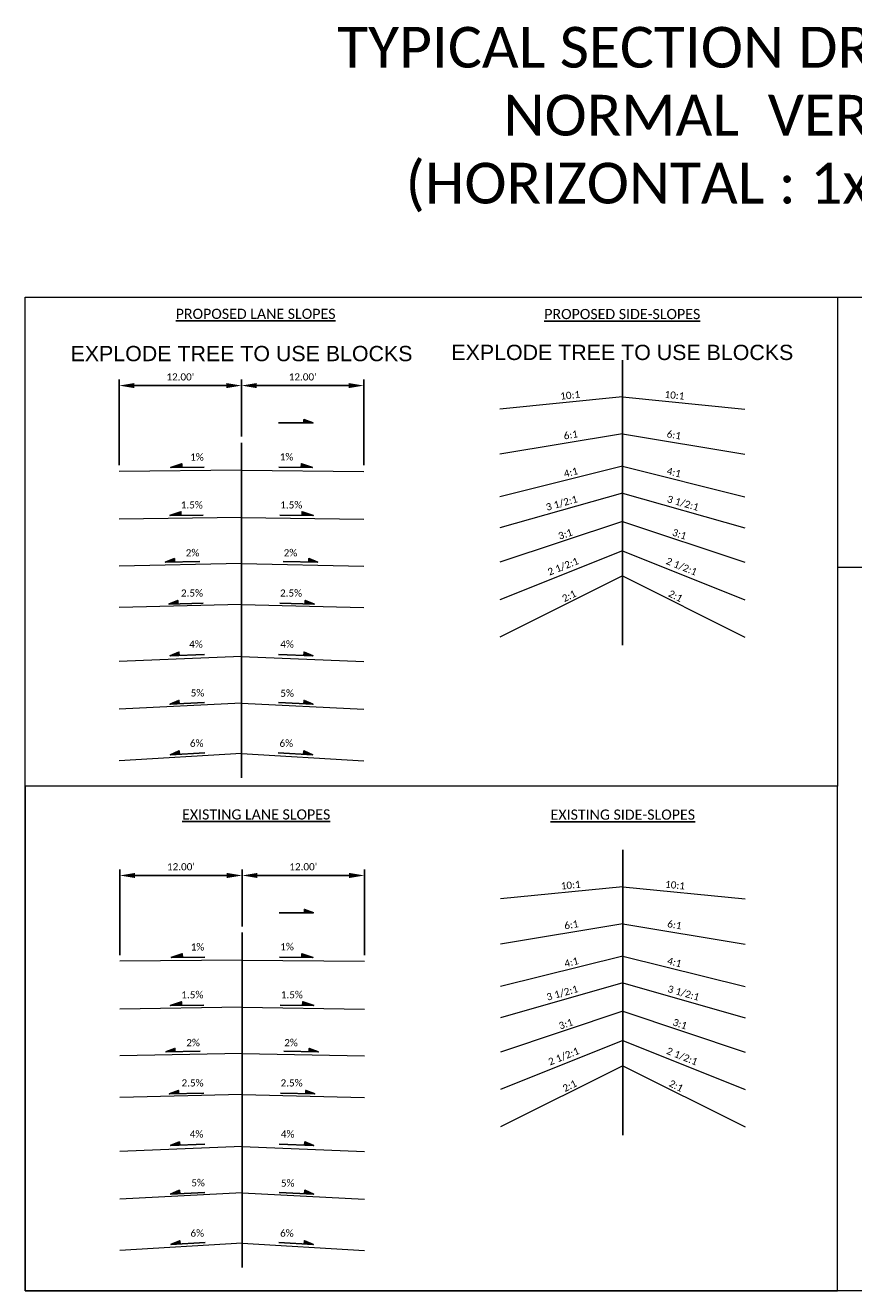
# Model space of a CAD drawing. Extents: x 3480 to 4622, y 4336 to 4703.
# Tile 7 of 33: x 3480 to 3561, y 4579 to 4703. Entities that reach past the tile are written whole.
import ezdxf
from ezdxf.enums import TextEntityAlignment as Align

# ---------------------------------------------------------------- set-up
doc = ezdxf.new("R2010")
doc.units = 0
doc.header["$MEASUREMENT"] = 0
doc.layers.get('Defpoints').update_dxf_attribs({"lineweight": 25})
doc.layers.add('E_MISC_TYPS', color=252, linetype='Continuous', lineweight=25)
doc.layers.add('P_MISC_TYPS', color=7, linetype='Continuous', lineweight=25)
doc.layers.add('P_MISC_NoPlot', color=7, linetype='Continuous', lineweight=18, plot=False)
doc.layers.add('P_MISC_TXT', color=7, linetype='Continuous')
doc.styles.add('CalibriLight', font='calibril.ttf')
doc.styles.get("Standard").update_dxf_attribs({"font": 'arial.ttf'})
doc.dimstyles.new('Plan_Bearing$0', dxfattribs={"dimtxt": 0.07, "dimasz": 0.15, "dimexe": 0.06, "dimexo": 0.06, "dimgap": 0.05, "dimtad": 1, "dimzin": 0, "dimdsep": 46, "dimtxsty": 'CalibriLight', "dimcen": 0.09, "dimclrd": 256, "dimclre": 256, "dimclrt": 256, "dimaunit": 1, "dimadec": 3, "dimazin": 2, "dimtfac": 1, "dimtofl": 0, "dimtmove": 0, "dimatfit": 3, "dimfxl": 1, "dimtolj": 1, "dimtzin": 0, "dimlwd": -1, "dimlwe": -1, "dimarcsym": 0})

# ---------------------------------------------------------------- blocks, each defined once
blk = doc.blocks.new('*D134')
at = {"layer": 'Defpoints', "color": 0, "transparency": 16777216}
for p in [(3488.92, 4619.9), (3500.92, 4614.29), (3488.92, 4611.48)]:
    blk.add_point(p, dxfattribs=at)
at = {"layer": 'P_MISC_TYPS', "transparency": 16777216}
for p, q in [((3488.92, 4612.08), (3488.92, 4620.5)), ((3500.92, 4614.89), (3500.92, 4620.5)), ((3499.42, 4619.9), (3490.42, 4619.9))]:
    blk.add_line(p, q, dxfattribs=at)
for points in [[(3490.42, 4620.15), (3490.42, 4619.65), (3488.92, 4619.9)], [(3499.42, 4620.15), (3499.42, 4619.65), (3500.92, 4619.9)]]:
    blk.add_solid(points, dxfattribs=at)
at = {"layer": 'P_MISC_TYPS', "transparency": 16777216, "insert": (3494.92, 4620.75), "char_height": 0.7, "attachment_point": 5, "style": 'CalibriLight'}
blk.add_mtext("\\A1;12.00'", dxfattribs=at)
blk = doc.blocks.new('1.5 percent slope LT')
at = {"layer": 'P_MISC_TYPS'}
h = blk.add_hatch(color=256, dxfattribs=at)
h.dxf.hatch_style = 1
h.paths.add_polyline_path([(-0.328, -0.003), (-0.219, -0.002), (-0.22, 0.033)])
at = {"layer": 'P_MISC_TYPS', "flags": 128}
blk.add_lwpolyline([(0, 0), (-0.328, -0.003), (-0.22, 0.033), (-0.219, -0.002)], dxfattribs=at)
at = {"layer": 'P_MISC_TYPS', "insert": (-0.005, 0.136), "char_height": 0.07, "attachment_point": 3, "style": 'CalibriLight'}
blk.add_mtext_dynamic_manual_height_columns('1.5%', width=0.18586, gutter_width=3.5, heights=[0], dxfattribs=at)
blk = doc.blocks.new('2 percent slope LT')
at = {"layer": 'P_MISC_TYPS'}
h = blk.add_hatch(color=256, dxfattribs=at)
h.dxf.hatch_style = 1
h.paths.add_polyline_path([(-0.337, -0.007), (-0.249, -0.005), (-0.249, 0.028)])
at = {"layer": 'P_MISC_TYPS', "flags": 128}
blk.add_lwpolyline([(0, 0), (-0.337, -0.007), (-0.249, 0.028), (-0.249, -0.005)], dxfattribs=at)
at = {"layer": 'P_MISC_TYPS', "insert": (-0.004, 0.119), "char_height": 0.07, "attachment_point": 3, "style": 'CalibriLight'}
blk.add_mtext_dynamic_manual_height_columns('2%', width=0.15474, gutter_width=3.5, heights=[0], dxfattribs=at)
blk = doc.blocks.new('2.5 percent slope LT')
at = {"layer": 'P_MISC_TYPS'}
h = blk.add_hatch(color=256, dxfattribs=at)
h.dxf.hatch_style = 1
h.paths.add_polyline_path([(-0.337, -0.008), (-0.249, -0.006), (-0.249, 0.027)])
at = {"layer": 'P_MISC_TYPS', "flags": 128}
blk.add_lwpolyline([(0, 0), (-0.337, -0.008), (-0.249, 0.027), (-0.249, -0.006)], dxfattribs=at)
at = {"layer": 'P_MISC_TYPS', "insert": (-0.002, 0.135), "char_height": 0.07, "attachment_point": 3, "style": 'CalibriLight'}
blk.add_mtext_dynamic_manual_height_columns('2.5%', width=2.07862, gutter_width=3.5, heights=[0], dxfattribs=at)
blk = doc.blocks.new('4 percent slope LT')
at = {"layer": 'P_MISC_TYPS'}
h = blk.add_hatch(color=256, dxfattribs=at)
h.dxf.hatch_style = 1
h.paths.add_polyline_path([(-0.337, -0.013), (-0.248, -0.01), (-0.25, 0.023)])
at = {"layer": 'P_MISC_TYPS', "flags": 128}
blk.add_lwpolyline([(0, 0), (-0.337, -0.013), (-0.25, 0.023), (-0.248, -0.01)], dxfattribs=at)
at = {"layer": 'P_MISC_TYPS', "insert": (-0.016, 0.136), "char_height": 0.07, "attachment_point": 3, "style": 'CalibriLight'}
blk.add_mtext_dynamic_manual_height_columns('4%', width=2.33477, gutter_width=3.5, heights=[0], dxfattribs=at)
blk = doc.blocks.new('5 percent slope LT')
at = {"layer": 'P_MISC_TYPS'}
h = blk.add_hatch(color=256, dxfattribs=at)
h.dxf.hatch_style = 1
h.paths.add_polyline_path([(-0.337, -0.017), (-0.248, -0.012), (-0.25, 0.021)])
at = {"layer": 'P_MISC_TYPS', "flags": 128}
blk.add_lwpolyline([(0, 0), (-0.337, -0.017), (-0.25, 0.021), (-0.248, -0.012)], dxfattribs=at)
at = {"layer": 'P_MISC_TYPS', "insert": (-0.001, 0.129), "char_height": 0.07, "attachment_point": 3, "style": 'CalibriLight'}
blk.add_mtext_dynamic_manual_height_columns('5%', width=2.6353, gutter_width=3.5, heights=[0], dxfattribs=at)
blk = doc.blocks.new('6 percent slope LT')
at = {"layer": 'P_MISC_TYPS'}
h = blk.add_hatch(color=256, dxfattribs=at)
h.dxf.hatch_style = 1
h.paths.add_polyline_path([(-0.337, -0.02), (-0.248, -0.015), (-0.25, 0.018)])
at = {"layer": 'P_MISC_TYPS', "flags": 128}
blk.add_lwpolyline([(0, 0), (-0.337, -0.02), (-0.25, 0.018), (-0.248, -0.015)], dxfattribs=at)
at = {"layer": 'P_MISC_TYPS', "insert": (-0.012, 0.128), "char_height": 0.07, "attachment_point": 3, "style": 'CalibriLight'}
blk.add_mtext_dynamic_manual_height_columns('6%', width=2.30293, gutter_width=3.5, heights=[0], dxfattribs=at)
blk = doc.blocks.new('1 percent slope RT')
at = {"layer": 'P_MISC_TYPS'}
h = blk.add_hatch(color=256, dxfattribs=at)
h.dxf.hatch_style = 1
h.paths.add_polyline_path([(0.328, -0.003), (0.219, -0.002), (0.22, 0.033)])
at = {"layer": 'P_MISC_TYPS', "flags": 128}
blk.add_lwpolyline([(0, 0), (0.328, -0.003), (0.22, 0.033), (0.219, -0.002)], dxfattribs=at)
at = {"layer": 'P_MISC_TYPS', "insert": (0.008, 0.136), "char_height": 0.07, "attachment_point": 1, "style": 'CalibriLight'}
blk.add_mtext_dynamic_manual_height_columns('1%', width=0.18586, gutter_width=3.5, heights=[0], dxfattribs=at)
blk = doc.blocks.new('1 percent slope LT')
at = {"layer": 'P_MISC_TYPS'}
h = blk.add_hatch(color=256, dxfattribs=at)
h.dxf.hatch_style = 1
h.paths.add_polyline_path([(-0.328, -0.003), (-0.219, -0.002), (-0.22, 0.033)])
at = {"layer": 'P_MISC_TYPS', "flags": 128}
blk.add_lwpolyline([(0, 0), (-0.328, -0.003), (-0.22, 0.033), (-0.219, -0.002)], dxfattribs=at)
at = {"layer": 'P_MISC_TYPS', "style": 'CalibriLight'}
blk.add_text('1%%%', height=0.07, dxfattribs=at).set_placement((-0.137, 0.064))
blk = doc.blocks.new('1.5 percent slope RT')
at = {"layer": 'P_MISC_TYPS'}
h = blk.add_hatch(color=256, dxfattribs=at)
h.dxf.hatch_style = 1
h.paths.add_polyline_path([(0.328, -0.003), (0.219, -0.002), (0.22, 0.033)])
at = {"layer": 'P_MISC_TYPS', "flags": 128}
blk.add_lwpolyline([(0, 0), (0.328, -0.003), (0.22, 0.033), (0.219, -0.002)], dxfattribs=at)
at = {"layer": 'P_MISC_TYPS', "insert": (0.005, 0.136), "char_height": 0.07, "attachment_point": 1, "style": 'CalibriLight'}
blk.add_mtext_dynamic_manual_height_columns('1.5%', width=0.18586, gutter_width=3.5, heights=[0], dxfattribs=at)
blk = doc.blocks.new('2 percent slope RT')
at = {"layer": 'P_MISC_TYPS'}
h = blk.add_hatch(color=256, dxfattribs=at)
h.dxf.hatch_style = 1
h.paths.add_polyline_path([(0.337, -0.007), (0.249, -0.005), (0.249, 0.028)])
at = {"layer": 'P_MISC_TYPS', "flags": 128}
blk.add_lwpolyline([(0, 0), (0.337, -0.007), (0.249, 0.028), (0.249, -0.005)], dxfattribs=at)
at = {"layer": 'P_MISC_TYPS', "insert": (0.004, 0.119), "char_height": 0.07, "attachment_point": 1, "style": 'CalibriLight'}
blk.add_mtext_dynamic_manual_height_columns('2%', width=0.15474, gutter_width=3.5, heights=[0], dxfattribs=at)
blk = doc.blocks.new('2.5 percent slope RT')
at = {"layer": 'P_MISC_TYPS'}
h = blk.add_hatch(color=256, dxfattribs=at)
h.dxf.hatch_style = 1
h.paths.add_polyline_path([(0.337, -0.008), (0.249, -0.006), (0.249, 0.027)])
at = {"layer": 'P_MISC_TYPS', "flags": 128}
blk.add_lwpolyline([(0, 0), (0.337, -0.008), (0.249, 0.027), (0.249, -0.006)], dxfattribs=at)
at = {"layer": 'P_MISC_TYPS', "insert": (0.002, 0.135), "char_height": 0.07, "attachment_point": 1, "style": 'CalibriLight'}
blk.add_mtext_dynamic_manual_height_columns('2.5%', width=2.07862, gutter_width=3.5, heights=[0], dxfattribs=at)
blk = doc.blocks.new('4 percent slope RT')
at = {"layer": 'P_MISC_TYPS'}
h = blk.add_hatch(color=256, dxfattribs=at)
h.dxf.hatch_style = 1
h.paths.add_polyline_path([(0.337, -0.013), (0.248, -0.01), (0.25, 0.023)])
at = {"layer": 'P_MISC_TYPS', "flags": 128}
blk.add_lwpolyline([(0, 0), (0.337, -0.013), (0.25, 0.023), (0.248, -0.01)], dxfattribs=at)
at = {"layer": 'P_MISC_TYPS', "insert": (0.016, 0.136), "char_height": 0.07, "attachment_point": 1, "style": 'CalibriLight'}
blk.add_mtext_dynamic_manual_height_columns('4%', width=2.33477, gutter_width=3.5, heights=[0], dxfattribs=at)
blk = doc.blocks.new('5 percent slope RT')
at = {"layer": 'P_MISC_TYPS'}
h = blk.add_hatch(color=256, dxfattribs=at)
h.dxf.hatch_style = 1
h.paths.add_polyline_path([(0.337, -0.017), (0.248, -0.012), (0.25, 0.021)])
at = {"layer": 'P_MISC_TYPS', "flags": 128}
blk.add_lwpolyline([(0, 0), (0.337, -0.017), (0.25, 0.021), (0.248, -0.012)], dxfattribs=at)
at = {"layer": 'P_MISC_TYPS', "insert": (0.017, 0.126), "char_height": 0.07, "attachment_point": 1, "style": 'CalibriLight'}
blk.add_mtext_dynamic_manual_height_columns('5%', width=1.84527, gutter_width=3.5, heights=[0], dxfattribs=at)
blk = doc.blocks.new('6 percent slope RT')
at = {"layer": 'P_MISC_TYPS'}
h = blk.add_hatch(color=256, dxfattribs=at)
h.dxf.hatch_style = 1
h.paths.add_polyline_path([(0.337, -0.02), (0.248, -0.015), (0.25, 0.018)])
at = {"layer": 'P_MISC_TYPS', "flags": 128}
blk.add_lwpolyline([(0, 0), (0.337, -0.02), (0.25, 0.018), (0.248, -0.015)], dxfattribs=at)
at = {"layer": 'P_MISC_TYPS', "insert": (0.012, 0.128), "char_height": 0.07, "attachment_point": 1, "style": 'CalibriLight'}
blk.add_mtext_dynamic_manual_height_columns('6%', width=2.30293, gutter_width=3.5, heights=[0], dxfattribs=at)
blk = doc.blocks.new('0 percent slope RT')
at = {"layer": 'P_MISC_TYPS'}
h = blk.add_hatch(color=256, dxfattribs=at)
h.dxf.hatch_style = 1
h.paths.add_polyline_path([(0.337, 0), (0.249, 0.033), (0.249, 0)])
at = {"layer": 'P_MISC_TYPS', "flags": 128}
blk.add_lwpolyline([(0, 0), (0.337, 0), (0.249, 0.033), (0.249, 0)], dxfattribs=at)
blk = doc.blocks.new('*D143')
at = {"layer": 'Defpoints', "color": 0, "transparency": 16777216}
for p in [(3512.92, 4619.9), (3500.92, 4614.29), (3512.92, 4611.48)]:
    blk.add_point(p, dxfattribs=at)
at = {"layer": 'P_MISC_TYPS', "transparency": 16777216}
for p, q in [((3500.92, 4614.89), (3500.92, 4620.5)), ((3512.92, 4612.08), (3512.92, 4620.5)), ((3502.42, 4619.9), (3511.42, 4619.9))]:
    blk.add_line(p, q, dxfattribs=at)
for points in [[(3502.42, 4620.15), (3502.42, 4619.65), (3500.92, 4619.9)], [(3511.42, 4620.15), (3511.42, 4619.65), (3512.92, 4619.9)]]:
    blk.add_solid(points, dxfattribs=at)
at = {"layer": 'P_MISC_TYPS', "transparency": 16777216, "insert": (3506.92, 4620.75), "char_height": 0.7, "attachment_point": 5, "style": 'CalibriLight'}
blk.add_mtext("\\A1;12.00'", dxfattribs=at)
blk = doc.blocks.new('*D154')
at = {"layer": 'Defpoints', "color": 0, "transparency": 16777216}
for p in [(3488.86, 4667.98), (3500.86, 4662.37), (3488.86, 4659.56)]:
    blk.add_point(p, dxfattribs=at)
at = {"layer": 'P_MISC_TYPS', "transparency": 16777216}
for p, q in [((3488.86, 4660.16), (3488.86, 4668.58)), ((3499.36, 4667.98), (3490.36, 4667.98)), ((3500.86, 4662.97), (3500.86, 4668.58))]:
    blk.add_line(p, q, dxfattribs=at)
for points in [[(3490.36, 4668.23), (3490.36, 4667.73), (3488.86, 4667.98)], [(3499.36, 4668.23), (3499.36, 4667.73), (3500.86, 4667.98)]]:
    blk.add_solid(points, dxfattribs=at)
at = {"layer": 'P_MISC_TYPS', "transparency": 16777216, "insert": (3494.86, 4668.83), "char_height": 0.7, "attachment_point": 5, "style": 'CalibriLight'}
blk.add_mtext("\\A1;12.00'", dxfattribs=at)
blk = doc.blocks.new('*D163')
at = {"layer": 'Defpoints', "color": 0, "transparency": 16777216}
for p in [(3512.86, 4667.98), (3500.86, 4662.37), (3512.86, 4659.56)]:
    blk.add_point(p, dxfattribs=at)
at = {"layer": 'P_MISC_TYPS', "transparency": 16777216}
for p, q in [((3500.86, 4662.97), (3500.86, 4668.58)), ((3502.36, 4667.98), (3511.36, 4667.98)), ((3512.86, 4660.16), (3512.86, 4668.58))]:
    blk.add_line(p, q, dxfattribs=at)
for points in [[(3502.36, 4668.23), (3502.36, 4667.73), (3500.86, 4667.98)], [(3511.36, 4668.23), (3511.36, 4667.73), (3512.86, 4667.98)]]:
    blk.add_solid(points, dxfattribs=at)
at = {"layer": 'P_MISC_TYPS', "transparency": 16777216, "insert": (3506.86, 4668.83), "char_height": 0.7, "attachment_point": 5, "style": 'CalibriLight'}
blk.add_mtext("\\A1;12.00'", dxfattribs=at)

msp = doc.modelspace()

# ---------------------------------------------------------------- linework, layer by layer
at = {"layer": 'E_MISC_TYPS'}
for p, q in [((3538.268, 4622.409), (3538.268, 4594.416)), ((3500.92, 4581.418), (3500.92, 4614.292))]:
    msp.add_line(p, q, dxfattribs=at)
at = {"layer": 'E_MISC_TYPS', "lineweight": 20}
for p, q in [((3538.268, 4618.793), (3526.268, 4617.593)), ((3538.268, 4618.793), (3550.268, 4617.593)), ((3538.268, 4615.164), (3526.268, 4613.164)), ((3538.268, 4615.164), (3550.268, 4613.164)), ((3500.92, 4611.598), (3488.92, 4611.478)), ((3500.92, 4611.598), (3512.92, 4611.478)), ((3538.268, 4611.988), (3526.268, 4608.988)), ((3538.268, 4611.988), (3550.268, 4608.988)), ((3538.268, 4609.358), (3526.268, 4605.929)), ((3538.268, 4609.358), (3550.268, 4605.929)), ((3500.92, 4606.964), (3488.92, 4606.784)), ((3500.92, 4606.964), (3512.92, 4606.784)), ((3538.268, 4606.566), (3526.268, 4602.566)), ((3538.268, 4606.566), (3550.268, 4602.566)), ((3538.268, 4603.687), (3526.268, 4598.887)), ((3538.268, 4603.687), (3550.268, 4598.887)), ((3500.92, 4602.433), (3488.92, 4602.193)), ((3500.92, 4602.433), (3512.92, 4602.193)), ((3538.268, 4601.214), (3526.268, 4595.214)), ((3538.268, 4601.214), (3550.268, 4595.214)), ((3500.92, 4598.417), (3488.92, 4598.117)), ((3500.92, 4598.417), (3512.92, 4598.117)), ((3500.92, 4593.301), (3488.92, 4592.821)), ((3500.92, 4593.301), (3512.92, 4592.821)), ((3500.92, 4588.738), (3488.92, 4588.138)), ((3500.92, 4588.738), (3512.92, 4588.138)), ((3500.92, 4583.795), (3488.92, 4583.075)), ((3500.92, 4583.795), (3512.92, 4583.075))]:
    msp.add_line(p, q, dxfattribs=at)
at = {"layer": 'P_MISC_NoPlot'}
for points in [[(3479.662, 4676.645), (3637.162, 4676.645), (3637.162, 4579.145), (3479.662, 4579.145)], [(3559.324, 4628.68), (3479.662, 4628.68), (3479.662, 4676.645), (3559.324, 4676.645)], [(3479.662, 4579.145), (3559.324, 4579.145), (3559.324, 4628.68), (3479.662, 4628.68)]]:
    msp.add_lwpolyline(points, close=True, dxfattribs=at)
at = {"layer": 'P_MISC_NoPlot', "flags": 128}
msp.add_lwpolyline([(3559.324, 4676.645), (3559.324, 4650.143), (3637.162, 4650.143)], dxfattribs=at)
at = {"layer": 'P_MISC_TYPS'}
for p, q in [((3538.212, 4670.49), (3538.212, 4642.496)), ((3500.864, 4629.498), (3500.864, 4662.372))]:
    msp.add_line(p, q, dxfattribs=at)
at = {"layer": 'P_MISC_TYPS', "lineweight": 20}
for p, q in [((3538.212, 4666.873), (3526.212, 4665.673)), ((3538.212, 4666.873), (3550.212, 4665.673)), ((3538.212, 4663.244), (3526.212, 4661.244)), ((3538.212, 4663.244), (3550.212, 4661.244)), ((3538.212, 4660.068), (3526.212, 4657.068)), ((3538.212, 4660.068), (3550.212, 4657.068)), ((3500.864, 4659.678), (3488.864, 4659.558)), ((3500.864, 4659.678), (3512.864, 4659.558)), ((3538.212, 4657.438), (3526.212, 4654.009)), ((3538.212, 4657.438), (3550.212, 4654.009)), ((3500.864, 4655.044), (3488.864, 4654.864)), ((3500.864, 4655.044), (3512.864, 4654.864)), ((3538.212, 4654.646), (3526.212, 4650.646)), ((3538.212, 4654.646), (3550.212, 4650.646)), ((3538.212, 4651.767), (3526.212, 4646.967)), ((3538.212, 4651.767), (3550.212, 4646.967)), ((3500.864, 4650.513), (3488.864, 4650.273)), ((3500.864, 4650.513), (3512.864, 4650.273)), ((3538.212, 4649.294), (3526.212, 4643.294)), ((3538.212, 4649.294), (3550.212, 4643.294)), ((3500.864, 4646.497), (3488.864, 4646.197)), ((3500.864, 4646.497), (3512.864, 4646.197)), ((3500.864, 4641.381), (3488.864, 4640.901)), ((3500.864, 4641.381), (3512.864, 4640.901)), ((3500.864, 4636.818), (3488.864, 4636.218)), ((3500.864, 4636.818), (3512.864, 4636.218)), ((3500.864, 4631.875), (3488.864, 4631.155)), ((3500.864, 4631.875), (3512.864, 4631.155))]:
    msp.add_line(p, q, dxfattribs=at)

# ---------------------------------------------------------------- block references
at = {"layer": 'E_MISC_TYPS', "xscale": 10, "yscale": 10, "zscale": 10}
for name, p in [('0 percent slope RT', (3504.546, 4616.238)), ('1 percent slope LT', (3497.252, 4611.894)), ('1 percent slope RT', (3504.587, 4611.894)), ('1.5 percent slope LT', (3497.173, 4607.181)), ('1.5 percent slope RT', (3504.666, 4607.181)), ('2 percent slope LT', (3496.824, 4602.648)), ('2 percent slope RT', (3505.015, 4602.648)), ('2.5 percent slope LT', (3497.163, 4598.539)), ('2.5 percent slope RT', (3504.677, 4598.539)), ('4 percent slope LT', (3497.279, 4593.511)), ('4 percent slope RT', (3504.56, 4593.511)), ('5 percent slope LT', (3497.281, 4588.795)), ('5 percent slope RT', (3504.558, 4588.795)), ('6 percent slope LT', (3497.313, 4583.866)), ('6 percent slope RT', (3504.526, 4583.866))]:
    msp.add_blockref(name, p, dxfattribs=at)
at = {"layer": 'P_MISC_TYPS', "xscale": 10, "yscale": 10, "zscale": 10}
for name, p in [('0 percent slope RT', (3504.491, 4664.319)), ('1 percent slope LT', (3497.196, 4659.974)), ('1 percent slope RT', (3504.532, 4659.974)), ('1.5 percent slope LT', (3497.117, 4655.261)), ('1.5 percent slope RT', (3504.611, 4655.261)), ('2 percent slope LT', (3496.768, 4650.728)), ('2 percent slope RT', (3504.96, 4650.728)), ('2.5 percent slope LT', (3497.107, 4646.619)), ('2.5 percent slope RT', (3504.621, 4646.619)), ('4 percent slope LT', (3497.224, 4641.591)), ('4 percent slope RT', (3504.504, 4641.591)), ('5 percent slope LT', (3497.225, 4636.876)), ('5 percent slope RT', (3504.503, 4636.876)), ('6 percent slope LT', (3497.258, 4631.946)), ('6 percent slope RT', (3504.47, 4631.946))]:
    msp.add_blockref(name, p, dxfattribs=at)

# ---------------------------------------------------------------- texts
at = {"layer": 'P_MISC_NoPlot', "color": 1}
for p in [(3500.864, 4670.376), (3538.212, 4670.49)]:
    msp.add_text('EXPLODE TREE TO USE BLOCKS', height=1.5, dxfattribs=at).set_placement(p, align=Align.CENTER)
at = {"layer": 'P_MISC_TXT', "attachment_point": 5, "style": 'CalibriLight'}
for s, insert, char_height, width in [('TYPICAL SECTION DRAWING ELEMENTS\\PNORMAL  VERTICAL SCALE \\P(HORIZONTAL : 1x   VERTICAL : 1x)', (3560.019, 4694.087), 4, 120.78491), ('{\\LPROPOSED LANE SLOPES}', (3502.246, 4675.018), 1, 19.65294), ('{\\LPROPOSED SIDE-SLOPES}', (3538.204, 4674.999), 1, 19.65294), ('{\\LEXISTING LANE SLOPES}', (3502.302, 4625.885), 1, 19.65294), ('{\\LEXISTING SIDE-SLOPES}', (3538.26, 4625.866), 1, 19.65294)]:
    msp.add_mtext(s, dxfattribs=dict(at, insert=insert, char_height=char_height, width=width))
at = {"layer": 'P_MISC_TYPS', "char_height": 0.7, "style": 'CalibriLight'}
for s, insert, width, attachment_point, rotation in [('10:1', (3534.029, 4667.483), 5.48506, 3, 5.71059), ('10:1', (3542.395, 4667.483), 5.48506, 1, 354.28941), ('6:1', (3533.781, 4663.605), 5.25853, 3, 9.46232), ('6:1', (3542.643, 4663.605), 5.25853, 1, 350.53768), ('4:1', (3533.749, 4659.977), 5.50631, 3, 14.03624), ('4:1', (3542.676, 4659.977), 5.50631, 1, 345.96376), ('3 1/2:1', (3533.691, 4657.225), 6.30692, 3, 15.9454), ('3 1/2:1', (3542.734, 4657.225), 6.30692, 1, 344.0546), ('3:1', (3533.17, 4653.96), 5.7045, 3, 18.43495), ('3:1', (3543.255, 4653.96), 5.7045, 1, 341.56505), ('2 1/2:1', (3533.745, 4651.148), 5.00894, 3, 21.80141), ('2 1/2:1', (3542.68, 4651.148), 5.00894, 1, 338.19859), ('2:1', (3533.461, 4647.962), 10.64935, 3, 26.56505), ('2:1', (3542.963, 4647.962), 10.64935, 1, 333.43495), ('10:1', (3534.085, 4619.403), 5.48506, 3, 5.71059), ('10:1', (3542.451, 4619.403), 5.48506, 1, 354.28941), ('6:1', (3533.837, 4615.525), 5.25853, 3, 9.46232), ('6:1', (3542.699, 4615.525), 5.25853, 1, 350.53768), ('4:1', (3533.804, 4611.897), 5.50631, 3, 14.03624), ('4:1', (3542.731, 4611.897), 5.50631, 1, 345.96376), ('3 1/2:1', (3533.746, 4609.145), 6.30692, 3, 15.9454), ('3 1/2:1', (3542.79, 4609.145), 6.30692, 1, 344.0546), ('3:1', (3533.225, 4605.879), 5.7045, 3, 18.43495), ('3:1', (3543.31, 4605.879), 5.7045, 1, 341.56505), ('2 1/2:1', (3533.8, 4603.068), 5.00894, 3, 21.80141), ('2 1/2:1', (3542.735, 4603.068), 5.00894, 1, 338.19859), ('2:1', (3533.517, 4599.882), 10.64935, 3, 26.56505), ('2:1', (3543.019, 4599.882), 10.64935, 1, 333.43495)]:
    msp.add_mtext(s, dxfattribs=dict(at, insert=insert, width=width, attachment_point=attachment_point, rotation=rotation))

# ---------------------------------------------------------------- dimensions: what is measured, and where the dimension line sits
at = {"layer": 'P_MISC_TYPS'}
for base, p1, p2, picture, middle in [((3488.864, 4667.976), (3500.864, 4662.372), (3488.864, 4659.558), '*D154', (3494.864, 4668.833)), ((3488.92, 4619.896), (3500.92, 4614.292), (3488.92, 4611.478), '*D134', (3494.92, 4620.753))]:
    dim = msp.add_linear_dim(base=base, p1=p1, p2=p2, dimstyle='Plan_Bearing$0', override={"dimpost": "'"}, dxfattribs=at)
    dim.commit()
    dim.dimension.update_dxf_attribs({"geometry": picture, "text_midpoint": middle})
for base, p1, p2, picture, middle in [((3512.864, 4667.976), (3500.864, 4662.372), (3512.864, 4659.558), '*D163', (3506.864, 4668.833)), ((3512.92, 4619.896), (3500.92, 4614.292), (3512.92, 4611.478), '*D143', (3506.92, 4620.753))]:
    dim = msp.add_linear_dim(base=base, p1=p1, p2=p2, angle=180, dimstyle='Plan_Bearing$0', override={"dimpost": "'"}, dxfattribs=at)
    dim.commit()
    dim.dimension.update_dxf_attribs({"geometry": picture, "text_midpoint": middle})

doc.saveas('drawing.dxf')
